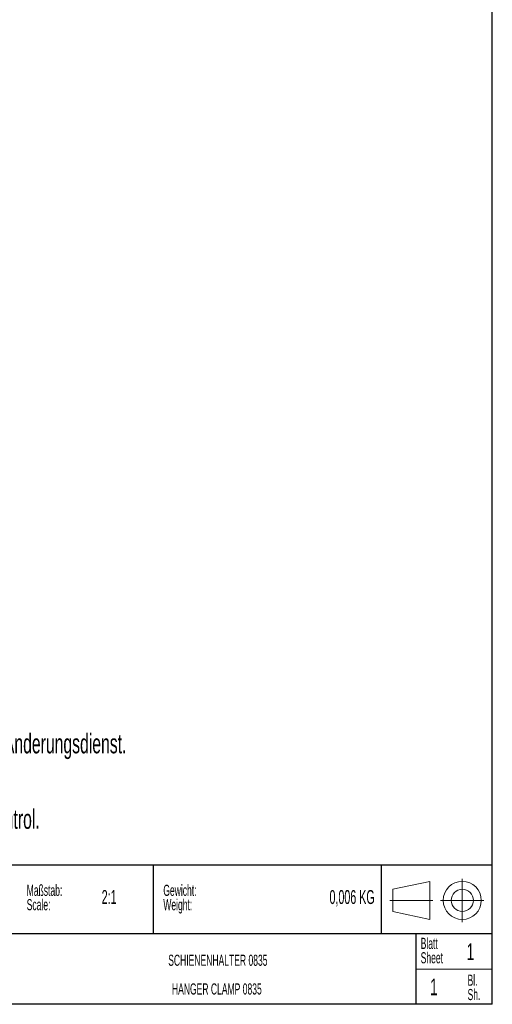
# Model space of a CAD drawing. Header units: millimetres. Extents: x 6 to 415, y 1 to 297.
# Tile 7 of 8: x 330 to 415, y 7 to 184. Entities that reach past the tile are written whole.
import ezdxf

# ---------------------------------------------------------------- set-up
doc = ezdxf.new("R2010")
doc.units = ezdxf.units.MM
doc.layers.add('RAHMEN', color=7, linetype='Continuous')
doc.styles.add('SLDTEXTSTYLE0', font='TXT', dxfattribs={"width": 0.57475})
doc.styles.add('SLDTEXTSTYLE1', font='TXT', dxfattribs={"width": 0.605})

# ---------------------------------------------------------------- blocks, each defined once
blk = doc.blocks.new('Block1')
at = {"layer": 'RAHMEN', "color": 7, "linetype": 'Continuous', "lineweight": 15}
for p, q in [((397.25, 48.14), (403.89, 49.56)), ((403.89, 49.56), (403.89, 42.72)), ((397.25, 44.13), (397.25, 48.14)), ((403.89, 42.72), (397.25, 44.13))]:
    blk.add_line(p, q, dxfattribs=at)
at = {"layer": 'RAHMEN', "lineweight": 0}
for p, q in [((409.71, 50.04), (409.71, 42.24)), ((396.66, 46.14), (404.39, 46.14)), ((405.81, 46.14), (413.61, 46.14))]:
    blk.add_line(p, q, dxfattribs=at)
at = {"layer": 'RAHMEN', "color": 7, "linetype": 'Continuous', "lineweight": 15}
for radius in [3.42, 2]:
    blk.add_circle((409.71, 46.14), radius, dxfattribs=at)
blk = doc.blocks.new('SW_NOTE_1')
at = {"layer": 'RAHMEN', "color": 0, "char_height": 2, "attachment_point": 1, "style": 'SLDTEXTSTYLE0'}
for s, insert in [('Gewicht:', (0, 2.58)), ('Weight:', (0, 0))]:
    blk.add_mtext(s, dxfattribs=dict(at, insert=insert))
blk = doc.blocks.new('SW_NOTE_2')
at = {"layer": 'RAHMEN', "color": 0, "char_height": 2, "attachment_point": 1, "style": 'SLDTEXTSTYLE0'}
for s, insert in [('Bl.', (0, 2.58)), ('Sh.', (0, 0))]:
    blk.add_mtext(s, dxfattribs=dict(at, insert=insert))
blk = doc.blocks.new('SW_NOTE_3')
at = {"layer": 'RAHMEN', "color": 0, "char_height": 2, "attachment_point": 1, "style": 'SLDTEXTSTYLE0'}
for s, insert in [('Blatt', (0, 2.58)), ('Sheet', (0, 0))]:
    blk.add_mtext(s, dxfattribs=dict(at, insert=insert))
blk = doc.blocks.new('SW_NOTE_4')
at = {"layer": 'RAHMEN', "color": 0, "char_height": 2, "attachment_point": 1, "style": 'SLDTEXTSTYLE0'}
for s, insert in [('Maßstab:', (0, 2.58)), ('Scale:', (0, 0))]:
    blk.add_mtext(s, dxfattribs=dict(at, insert=insert))
blk = doc.blocks.new('SW_NOTE_5')
at = {"layer": 'RAHMEN', "color": 0, "char_height": 2, "attachment_point": 2, "style": 'SLDTEXTSTYLE0'}
for s, insert in [('SCHIENENHALTER 0835', (14.87, 2.58)), ('HANGER CLAMP 0835', (14.69, -2.58))]:
    blk.add_mtext(s, dxfattribs=dict(at, insert=insert))
blk = doc.blocks.new('SW_NOTE_7')
at = {"layer": 'RAHMEN', "color": 0, "char_height": 3.5, "attachment_point": 1, "style": 'SLDTEXTSTYLE1'}
for s, insert in [('Zeichnung unterliegt nicht dem Änderungsdienst.', (0, 4.51)), ('Dient nur zur Information.', (0, -0.01)), ('Drawing is not under revison control.', (0, -9.05)), ('For information purposes only.', (0, -13.57))]:
    blk.add_mtext(s, dxfattribs=dict(at, insert=insert))

msp = doc.modelspace()

# ---------------------------------------------------------------- linework, layer by layer
at = {"layer": 'RAHMEN', "color": 7, "linetype": 'Continuous', "lineweight": 30}
for p, q in [((415.01, 6.58), (415.01, 286.42)), ((415.01, 31.58), (286.71, 31.58)), ((415.01, 19.27), (328.62, 19.27)), ((401.28, 19.27), (401.28, 6.59)), ((415.01, 6.58), (19.9, 6.58))]:
    msp.add_line(p, q, dxfattribs=at)
at = {"layer": 'RAHMEN'}
for p, q in [((354.01, 31.58), (354.01, 19.27)), ((395.01, 31.58), (395.01, 19.27))]:
    msp.add_line(p, q, dxfattribs=at)
at = {"layer": 'RAHMEN', "color": 7, "linetype": 'Continuous', "lineweight": 0}
msp.add_line((401.28, 12.9), (415.01, 12.9), dxfattribs=at)

# ---------------------------------------------------------------- block references
at = {"color": 7, "linetype": 'Continuous'}
msp.add_blockref('Block1', (-0.1, -20.88), dxfattribs=at)
at = {"layer": 'RAHMEN'}
for name, p in [('SW_NOTE_7', (287.66, 50.67)), ('SW_NOTE_4', (331.27, 25.49)), ('SW_NOTE_1', (355.84, 25.49)), ('SW_NOTE_3', (402.13, 15.95)), ('SW_NOTE_5', (350.78, 12.92)), ('SW_NOTE_2', (410.56, 9.34))]:
    msp.add_blockref(name, p, dxfattribs=at)

# ---------------------------------------------------------------- texts
for s, insert, char_height, attachment_point, style in [('2:1', (344.76, 27.11), 2.5, 1, 'SLDTEXTSTYLE0'), ('0,006 KG', (393.85, 27.11), 2.5, 3, 'SLDTEXTSTYLE0'), ('1', (410.4, 17.54), 3, 1, 'SLDTEXTSTYLE1'), ('1', (403.83, 11.21), 3, 1, 'SLDTEXTSTYLE1')]:
    msp.add_mtext(s, dxfattribs=dict(at, insert=insert, char_height=char_height, attachment_point=attachment_point, style=style))

doc.saveas('drawing.dxf')
